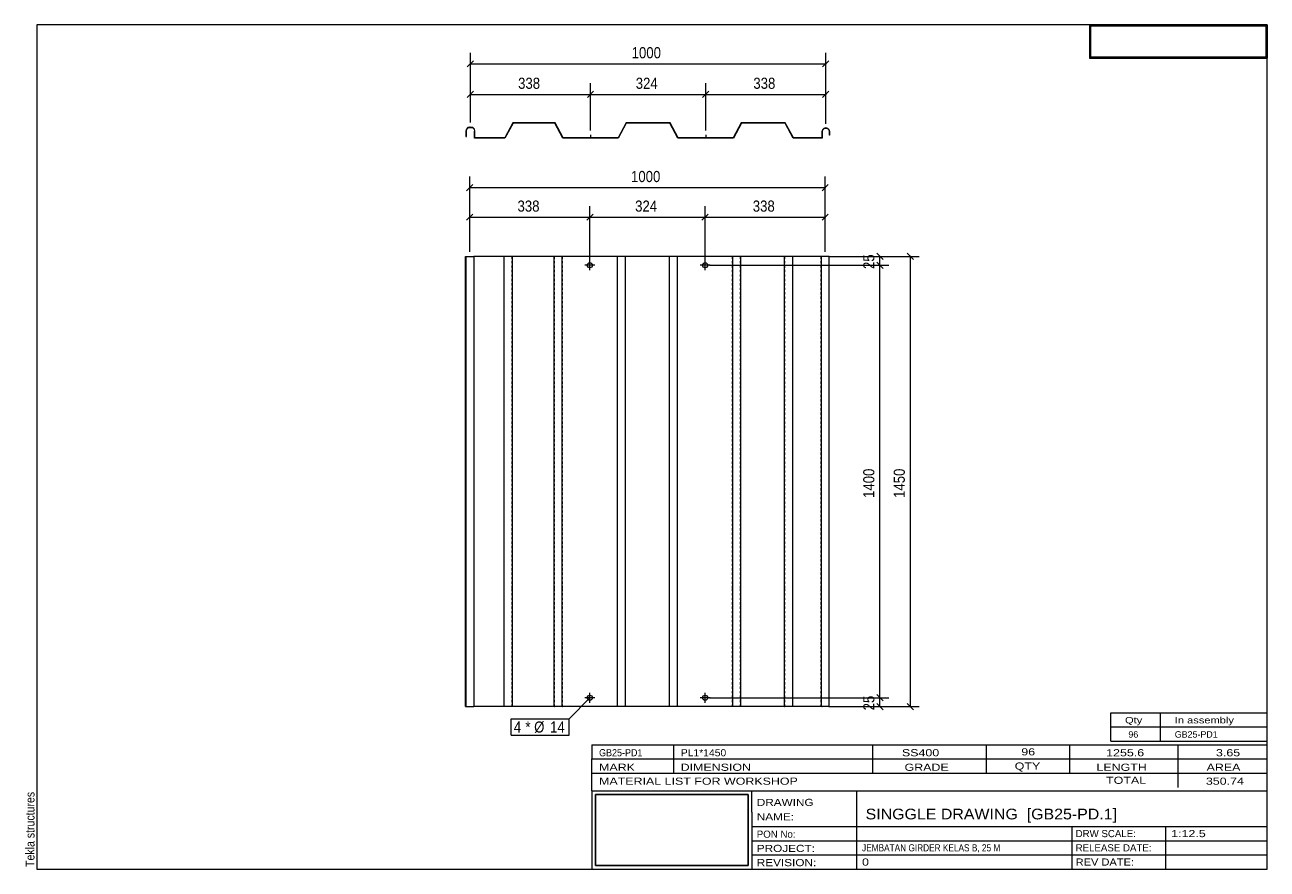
# Model space of a CAD drawing. Header units: millimetres. Extents: x 2 to 282, y 5 to 195.
import ezdxf

# ---------------------------------------------------------------- set-up
doc = ezdxf.new("R2010")
doc.units = ezdxf.units.MM
doc.linetypes.add('XKITLINE00', pattern=[0])
doc.linetypes.add('XKITLINE04', pattern=[3, 0.5, -0.5, 0.5, -0.5, 0.5, -0.5])
for name, color, linetype, lineweight in [('Bolt', 7, 'Continuous', 0), ('BoltMark', 3, 'Continuous', 0), ('DrawingSheet', 5, 'Continuous', 0), ('OtherObjectType', 1, 'Continuous', 0), ('Part', 2, 'Continuous', 0), ('Z-DIMENSIONS', 1, 'Continuous', 0)]:
    doc.layers.add(name, color=color, linetype=linetype, lineweight=lineweight)
doc.styles.add('ARIAL', font='ARIAL.TTF')
doc.styles.add('ARIAL_NARROW', font='ARIALN.TTF')
picture_1 = doc.add_image_def('image1.jpg', size_in_pixel=(1304, 175))
picture_2 = doc.add_image_def('image2.jpg', size_in_pixel=(188, 71))

# ---------------------------------------------------------------- blocks, each defined once
blk = doc.blocks.new('*A1')
at = {"layer": 'Bolt', "linetype": 'XKITLINE00', "lineweight": 0}
for p, q in [((129.12, 169.59), (129.12, 169.51)), ((129.68, 170.23), (129.68, 169.51)), ((130.24, 169.59), (130.24, 169.51)), ((155.04, 169.59), (155.04, 169.51)), ((155.6, 170.23), (155.6, 169.51)), ((156.16, 169.59), (156.16, 169.51))]:
    blk.add_line(p, q, dxfattribs=at)
blk = doc.blocks.new('*A2')
at = {"layer": 'Part', "linetype": 'XKITLINE00', "lineweight": 0}
for p, q in [((101.75, 171.55), (101.64, 171.11)), ((101.64, 171.11), (101.64, 169.91)), ((101.72, 171.11), (101.82, 171.51)), ((101.72, 169.91), (101.72, 171.11)), ((102.08, 171.87), (101.75, 171.55)), ((101.82, 171.51), (102.12, 171.8)), ((102.52, 171.99), (102.08, 171.87)), ((102.12, 171.8), (102.52, 171.91)), ((102.52, 171.99), (102.76, 171.99)), ((102.52, 171.91), (102.76, 171.91)), ((103.2, 171.87), (102.76, 171.99)), ((102.76, 171.91), (103.16, 171.8)), ((103.16, 171.8), (103.45, 171.51)), ((103.52, 171.55), (103.2, 171.87)), ((103.45, 171.51), (103.56, 171.11)), ((103.64, 171.11), (103.52, 171.55)), ((103.56, 169.51), (103.56, 171.11)), ((103.64, 169.59), (103.64, 171.11)), ((112.21, 172.95), (110.36, 169.59)), ((112.26, 172.87), (110.41, 169.51)), ((121.68, 172.95), (112.21, 172.95)), ((121.64, 172.87), (112.26, 172.87)), ((123.44, 169.51), (121.64, 172.87)), ((123.48, 169.59), (121.68, 172.95)), ((137.67, 172.95), (135.87, 169.59)), ((137.72, 172.87), (135.92, 169.51)), ((147.6, 172.95), (137.67, 172.95)), ((147.56, 172.87), (137.72, 172.87)), ((149.36, 169.51), (147.56, 172.87)), ((149.4, 169.59), (147.6, 172.95)), ((163.59, 172.95), (161.79, 169.59)), ((163.64, 172.87), (161.84, 169.51)), ((173.52, 172.95), (163.59, 172.95)), ((173.48, 172.87), (163.64, 172.87)), ((175.32, 169.51), (173.48, 172.87)), ((175.37, 169.59), (173.52, 172.95)), ((181.87, 171.39), (181.76, 170.95)), ((181.76, 170.95), (181.76, 169.59)), ((181.84, 170.95), (181.94, 171.35)), ((181.84, 170.95), (181.84, 169.51)), ((182.2, 171.71), (181.87, 171.39)), ((181.94, 171.35), (182.24, 171.64)), ((182.64, 171.83), (182.2, 171.71)), ((182.24, 171.64), (182.64, 171.75)), ((182.64, 171.83), (182.64, 171.83)), ((183.08, 171.71), (182.64, 171.83)), ((182.64, 171.75), (182.64, 171.75)), ((182.64, 171.75), (183.04, 171.64)), ((183.04, 171.64), (183.33, 171.35)), ((183.4, 171.39), (183.08, 171.71)), ((183.33, 171.35), (183.44, 170.95)), ((183.52, 170.95), (183.4, 171.39)), ((183.44, 170.15), (183.44, 170.95)), ((183.52, 170.15), (183.52, 170.95)), ((101.64, 169.91), (101.72, 169.91)), ((110.41, 169.51), (103.56, 169.51)), ((110.36, 169.59), (103.64, 169.59)), ((135.92, 169.51), (123.44, 169.51)), ((135.87, 169.59), (123.48, 169.59)), ((161.84, 169.51), (149.36, 169.51)), ((161.79, 169.59), (149.4, 169.59)), ((181.84, 169.51), (175.32, 169.51)), ((181.76, 169.59), (175.37, 169.59)), ((183.52, 170.15), (183.44, 170.15))]:
    blk.add_line(p, q, dxfattribs=at)
blk = doc.blocks.new('*A3')
at = {"layer": 'Bolt', "linetype": 'XKITLINE00', "lineweight": 0}
for p, q in [((130.66, 140.9), (128.42, 140.9)), ((129.54, 139.78), (129.54, 142.02)), ((156.58, 140.9), (154.34, 140.9)), ((155.46, 139.78), (155.46, 142.02)), ((130.66, 43.58), (128.42, 43.58)), ((129.54, 42.46), (129.54, 44.7)), ((156.58, 43.58), (154.34, 43.58)), ((155.46, 42.46), (155.46, 44.7))]:
    blk.add_line(p, q, dxfattribs=at)
for centre in [(129.54, 140.9), (155.46, 140.9), (129.54, 43.58), (155.46, 43.58)]:
    blk.add_circle(centre, 0.56, dxfattribs=at)
blk = doc.blocks.new('*A4')
at = {"layer": 'Part', "linetype": 'XKITLINE00', "lineweight": 0}
for p, q in [((101.5, 116.34), (101.5, 142.9)), ((101.5, 142.9), (101.58, 142.9)), ((101.58, 142.9), (101.58, 116.34)), ((101.58, 142.9), (103.42, 142.9)), ((181.7, 142.9), (103.42, 142.9)), ((103.42, 142.9), (103.42, 116.34)), ((110.27, 116.34), (110.27, 142.9)), ((112.12, 116.34), (112.12, 142.9)), ((121.5, 116.34), (121.5, 142.9)), ((123.3, 116.34), (123.3, 142.9)), ((135.78, 116.34), (135.78, 142.9)), ((137.58, 116.34), (137.58, 142.9)), ((147.42, 116.34), (147.42, 142.9)), ((149.22, 116.34), (149.22, 142.9)), ((161.7, 116.34), (161.7, 142.9)), ((163.5, 116.34), (163.5, 142.9)), ((173.34, 116.34), (173.34, 142.9)), ((175.19, 116.34), (175.19, 142.9)), ((181.7, 116.34), (181.7, 142.9)), ((182.5, 142.9), (181.7, 142.9)), ((182.5, 142.9), (182.5, 142.9)), ((183.3, 142.9), (182.5, 142.9)), ((183.38, 142.9), (183.3, 142.9)), ((183.3, 142.9), (183.3, 116.34)), ((183.38, 116.34), (183.38, 142.9)), ((101.5, 68.24), (101.5, 116.24)), ((101.58, 116.24), (101.58, 68.24)), ((103.42, 116.24), (103.42, 68.24)), ((110.27, 68.24), (110.27, 116.24)), ((112.12, 68.24), (112.12, 116.24)), ((121.5, 68.24), (121.5, 116.24)), ((123.3, 68.24), (123.3, 116.24)), ((135.78, 68.24), (135.78, 116.24)), ((137.58, 68.24), (137.58, 116.24)), ((147.42, 68.24), (147.42, 116.24)), ((149.22, 68.24), (149.22, 116.24)), ((161.7, 68.24), (161.7, 116.24)), ((163.5, 68.24), (163.5, 116.24)), ((173.34, 68.24), (173.34, 116.24)), ((175.19, 68.24), (175.19, 116.24)), ((181.7, 68.24), (181.7, 116.24)), ((183.3, 116.24), (183.3, 68.24)), ((183.38, 68.24), (183.38, 116.24)), ((101.5, 41.58), (101.5, 68.14)), ((101.58, 68.14), (101.58, 41.58)), ((103.42, 68.14), (103.42, 41.58)), ((110.27, 41.58), (110.27, 68.14)), ((112.12, 41.58), (112.12, 68.14)), ((121.5, 41.58), (121.5, 68.14)), ((123.3, 41.58), (123.3, 68.14)), ((135.78, 41.58), (135.78, 68.14)), ((137.58, 41.58), (137.58, 68.14)), ((147.42, 41.58), (147.42, 68.14)), ((149.22, 41.58), (149.22, 68.14)), ((161.7, 41.58), (161.7, 68.14)), ((163.5, 41.58), (163.5, 68.14)), ((173.34, 41.58), (173.34, 68.14)), ((175.19, 41.58), (175.19, 68.14)), ((181.7, 41.58), (181.7, 68.14)), ((183.3, 68.14), (183.3, 41.58)), ((183.38, 41.58), (183.38, 68.14)), ((101.58, 41.58), (101.5, 41.58)), ((101.58, 41.58), (103.42, 41.58)), ((181.7, 41.58), (103.42, 41.58)), ((182.5, 41.58), (181.7, 41.58)), ((182.5, 41.58), (182.5, 41.58)), ((183.3, 41.58), (182.5, 41.58)), ((183.3, 41.58), (183.38, 41.58))]:
    blk.add_line(p, q, dxfattribs=at)
at = {"layer": 'Part', "linetype": 'XKITLINE04', "lineweight": 0}
for p, q in [((101.5, 142.9), (101.58, 142.9)), ((101.94, 142.9), (101.98, 142.9)), ((103.5, 116.34), (103.5, 142.9)), ((110.22, 116.34), (110.22, 142.9)), ((112.07, 116.34), (112.07, 142.9)), ((121.55, 116.34), (121.55, 142.9)), ((123.35, 116.34), (123.35, 142.9)), ((135.73, 116.34), (135.73, 142.9)), ((137.53, 116.34), (137.53, 142.9)), ((147.47, 116.34), (147.47, 142.9)), ((149.27, 116.34), (149.27, 142.9)), ((161.65, 116.34), (161.65, 142.9)), ((163.45, 116.34), (163.45, 142.9)), ((173.39, 116.34), (173.39, 142.9)), ((175.24, 116.34), (175.24, 142.9)), ((181.62, 116.34), (181.62, 142.9)), ((181.74, 142.9), (181.7, 142.9)), ((182.5, 142.9), (182.5, 142.9)), ((183.38, 142.9), (183.3, 142.9)), ((103.5, 68.24), (103.5, 116.24)), ((110.22, 68.24), (110.22, 116.24)), ((112.07, 68.24), (112.07, 116.24)), ((121.55, 68.24), (121.55, 116.24)), ((123.35, 68.24), (123.35, 116.24)), ((135.73, 68.24), (135.73, 116.24)), ((137.53, 68.24), (137.53, 116.24)), ((147.47, 68.24), (147.47, 116.24)), ((149.27, 68.24), (149.27, 116.24)), ((161.65, 68.24), (161.65, 116.24)), ((163.45, 68.24), (163.45, 116.24)), ((173.39, 68.24), (173.39, 116.24)), ((175.24, 68.24), (175.24, 116.24)), ((181.62, 68.24), (181.62, 116.24)), ((103.5, 41.58), (103.5, 68.14)), ((110.22, 41.58), (110.22, 68.14)), ((112.07, 41.58), (112.07, 68.14)), ((121.55, 41.58), (121.55, 68.14)), ((123.35, 41.58), (123.35, 68.14)), ((135.73, 41.58), (135.73, 68.14)), ((137.53, 41.58), (137.53, 68.14)), ((147.47, 41.58), (147.47, 68.14)), ((149.27, 41.58), (149.27, 68.14)), ((161.65, 41.58), (161.65, 68.14)), ((163.45, 41.58), (163.45, 68.14)), ((173.39, 41.58), (173.39, 68.14)), ((175.24, 41.58), (175.24, 68.14)), ((181.62, 41.58), (181.62, 68.14)), ((101.5, 41.58), (101.58, 41.58)), ((121.5, 41.58), (121.55, 41.58)), ((123.3, 41.58), (123.35, 41.58)), ((147.42, 41.58), (147.47, 41.58)), ((149.22, 41.58), (149.27, 41.58)), ((173.34, 41.58), (173.39, 41.58)), ((175.19, 41.58), (175.24, 41.58)), ((181.74, 41.58), (181.7, 41.58)), ((181.74, 41.58), (181.81, 41.58)), ((182.5, 41.58), (182.5, 41.58)), ((183.38, 41.58), (183.3, 41.58))]:
    blk.add_line(p, q, dxfattribs=at)
blk = doc.blocks.new('*A5')
at = {"layer": 'DrawingSheet', "linetype": 'XKITLINE00', "lineweight": 0}
for p, q in [((282, 195), (5, 195)), ((5, 195), (5, 5)), ((282, 5), (282, 195)), ((5, 5), (282, 5))]:
    blk.add_line(p, q, dxfattribs=at)
at = {"layer": 'DrawingSheet', "style": 'ARIAL', "width": 0.85}
blk.add_text('Tekla structures', height=2, rotation=90, dxfattribs=at).set_placement((4.5, 5.5))
blk = doc.blocks.new('*A6')
at = {"layer": 'OtherObjectType', "linetype": 'XKITLINE00', "lineweight": 0}
for p, q in [((242, 195), (282, 195)), ((242, 195), (242, 187.5)), ((282, 195), (282, 187.5)), ((242, 187.5), (282, 187.5))]:
    blk.add_line(p, q, dxfattribs=at)
image = blk.add_image(picture_1, insert=(242.25, 187.75), size_in_units=(39.5, 7))
blk = doc.blocks.new('*A7')
at = {"layer": 'OtherObjectType', "linetype": 'XKITLINE00', "lineweight": 0}
for p, q in [((246.8, 37), (246.8, 40.2)), ((246.8, 40.2), (282, 40.2)), ((258, 37), (258, 40.2)), ((282, 37), (282, 40.2)), ((246.8, 37), (282, 37)), ((246.8, 33.8), (246.8, 37)), ((258, 33.8), (258, 37)), ((282, 33.8), (282, 37)), ((246.8, 33.8), (282, 33.8))]:
    blk.add_line(p, q, dxfattribs=at)
at = {"layer": 'OtherObjectType', "style": 'ARIAL_NARROW'}
for s, width, p in [('Qty', 1.513248, (250, 37.8)), ('In assembly', 1.513248, (261.2, 37.8)), ('96', 1.211571, (250.76, 34.6)), ('GB25-PD1', 1.211571, (261.2, 34.6))]:
    blk.add_text(s, height=1.44, dxfattribs=dict(at, width=width)).set_placement(p)
blk = doc.blocks.new('*A8')
at = {"layer": 'OtherObjectType', "linetype": 'XKITLINE00', "lineweight": 0}
for p, q in [((130, 33), (282, 33)), ((130, 33), (130, 29.8)), ((130, 33), (282, 33)), ((148.4, 29.8), (148.4, 33)), ((193.2, 29.8), (193.2, 33)), ((218.8, 29.8), (218.8, 33)), ((237.6, 29.8), (237.6, 33)), ((262, 29.8), (262, 33)), ((282, 29.8), (282, 33)), ((130, 29.8), (282, 29.8)), ((130, 29.8), (282, 29.8)), ((130, 26.6), (130, 29.8)), ((148.4, 26.6), (148.4, 29.8)), ((193.2, 26.6), (193.2, 29.8)), ((218.8, 26.6), (218.8, 29.8)), ((237.6, 26.6), (237.6, 29.8)), ((262, 26.6), (262, 29.8)), ((282, 26.6), (282, 29.8)), ((130, 26.6), (282, 26.6)), ((130, 22.6), (130, 26.6)), ((262, 23.4), (262, 26.6)), ((282, 22.6), (282, 26.6)), ((130, 22.6), (130, 5)), ((130, 22.6), (282, 22.6)), ((166, 17.8), (166, 22.6)), ((189.6, 14.6), (189.6, 22.6)), ((282, 17.8), (282, 22.6)), ((166, 17.8), (166, 5)), ((282, 14.6), (282, 17.8)), ((166, 14.6), (282, 14.6)), ((189.6, 5), (189.6, 14.6)), ((238.13, 11.4), (238.13, 14.6)), ((259.2, 5), (259.2, 14.6)), ((282, 11.4), (282, 14.6)), ((166, 11.4), (282, 11.4)), ((238.13, 5), (238.13, 11.4)), ((282, 8.2), (282, 11.4)), ((166, 8.2), (282, 8.2)), ((282, 5), (282, 8.2)), ((130, 5), (282, 5)), ((160, 5), (282, 5))]:
    blk.add_line(p, q, dxfattribs=at)
at = {"layer": 'OtherObjectType', "style": 'ARIAL_NARROW'}
for s, height, width, p in [('GB25-PD1', 1.6, 1.100501, (131.6, 30.4)), ('PL1*1450', 1.6, 1.270501, (150, 30.4)), ('SS400', 1.6, 1.525501, (199.78, 30.4)), ('96', 1.6, 1.525501, (226.65, 30.6)), ('1255.6', 1.6, 1.525501, (245.76, 30.4)), ('3.65', 1.6, 1.525501, (270.48, 30.4)), ('MARK', 1.6, 1.525501, (131.6, 27.13)), ('DIMENSION', 1.6, 1.525501, (149.97, 27.13)), ('GRADE', 1.6, 1.525501, (200.37, 27.13)), ('QTY', 1.6, 1.525501, (225.17, 27.4)), ('LENGTH', 1.6, 1.525501, (243.57, 27.13)), ('AREA', 1.6, 1.525501, (268.37, 27.13)), ('MATERIAL LIST FOR WORKSHOP', 1.6, 1.525501, (131.6, 24)), ('TOTAL', 1.6, 1.525501, (245.74, 24.2)), ('350.74', 1.6, 1.525501, (268.21, 24)), ('DRAWING', 1.6, 1.445, (167.1, 19.22)), ('NAME:', 1.6, 1.445, (167.1, 15.98)), ('SINGGLE DRAWING  [GB25-PD.1]', 2.4, 1.304651, (191.6, 16.2)), ('PON No:', 1.6, 1.19, (167.1, 12.07)), ('DRW SCALE:', 1.6, 1.19, (238.88, 12.2)), ('1:12.5', 1.6, 1.525501, (260.4, 12.2)), ('PROJECT:', 1.6, 1.445, (167.1, 8.87)), ('JEMBATAN GIRDER KELAS B, 25 M', 1.6, 1.015501, (190.8, 9)), ('RELEASE DATE:', 1.6, 1.19, (238.88, 9)), ('REVISION:', 1.6, 1.445, (167.1, 5.67)), ('0', 1.6, 1.525501, (190.8, 5.8)), ('REV DATE:', 1.6, 1.36, (238.88, 5.8))]:
    blk.add_text(s, height=height, dxfattribs=dict(at, width=width)).set_placement(p)
image = blk.add_image(picture_2, insert=(130.8, 5.8), size_in_units=(34.4, 16))
blk = doc.blocks.new('*A9')
at = {"layer": 'Z-DIMENSIONS', "linetype": 'XKITLINE00', "lineweight": 0}
for p, q in [((102.64, 172.99), (102.64, 188.73)), ((182.64, 172.75), (182.64, 188.73)), ((103.34, 186.93), (101.93, 185.52)), ((102.64, 186.23), (182.64, 186.23)), ((183.34, 186.93), (181.93, 185.52))]:
    blk.add_line(p, q, dxfattribs=at)
at = {"layer": 'Z-DIMENSIONS'}
for p in [(102.64, 186.23), (182.64, 186.23)]:
    blk.add_point(p, dxfattribs=at)
at = {"layer": 'Z-DIMENSIONS', "style": 'ARIAL', "width": 0.85}
blk.add_text('1000', height=2.5, dxfattribs=at).set_placement((138.93, 187.48))
blk = doc.blocks.new('*A10')
at = {"layer": 'Z-DIMENSIONS', "linetype": 'XKITLINE00', "lineweight": 0}
for p, q in [((102.64, 172.99), (102.64, 181.85)), ((129.68, 171.23), (129.68, 181.85)), ((103.34, 180.06), (101.93, 178.64)), ((102.64, 179.35), (129.68, 179.35)), ((130.38, 180.06), (128.97, 178.64))]:
    blk.add_line(p, q, dxfattribs=at)
at = {"layer": 'Z-DIMENSIONS'}
for p in [(102.64, 179.35), (129.68, 179.35)]:
    blk.add_point(p, dxfattribs=at)
at = {"layer": 'Z-DIMENSIONS', "style": 'ARIAL', "width": 0.85}
blk.add_text('338', height=2.5, dxfattribs=at).set_placement((113.37, 180.6))
blk = doc.blocks.new('*A11')
at = {"layer": 'Z-DIMENSIONS', "linetype": 'XKITLINE00', "lineweight": 0}
for p, q in [((129.68, 171.23), (129.68, 181.85)), ((155.6, 171.23), (155.6, 181.85)), ((130.38, 180.06), (128.97, 178.64)), ((129.68, 179.35), (155.6, 179.35)), ((156.3, 180.06), (154.89, 178.64))]:
    blk.add_line(p, q, dxfattribs=at)
at = {"layer": 'Z-DIMENSIONS'}
for p in [(129.68, 179.35), (155.6, 179.35)]:
    blk.add_point(p, dxfattribs=at)
at = {"layer": 'Z-DIMENSIONS', "style": 'ARIAL', "width": 0.85}
blk.add_text('324', height=2.5, dxfattribs=at).set_placement((139.85, 180.6))
blk = doc.blocks.new('*A12')
at = {"layer": 'Z-DIMENSIONS', "linetype": 'XKITLINE00', "lineweight": 0}
for p, q in [((155.6, 171.23), (155.6, 181.85)), ((182.64, 172.83), (182.64, 181.85)), ((156.3, 180.06), (154.89, 178.64)), ((155.6, 179.35), (182.64, 179.35)), ((183.34, 180.06), (181.93, 178.64))]:
    blk.add_line(p, q, dxfattribs=at)
at = {"layer": 'Z-DIMENSIONS'}
for p in [(155.6, 179.35), (182.64, 179.35)]:
    blk.add_point(p, dxfattribs=at)
at = {"layer": 'Z-DIMENSIONS', "style": 'ARIAL', "width": 0.85}
blk.add_text('338', height=2.5, dxfattribs=at).set_placement((166.33, 180.6))
blk = doc.blocks.new('*A13')
at = {"layer": 'Z-DIMENSIONS', "linetype": 'XKITLINE00', "lineweight": 0}
for p, q in [((183.5, 142.9), (203.68, 142.9)), ((200.97, 143.61), (202.39, 142.19)), ((201.68, 41.58), (201.68, 142.9)), ((200.97, 42.29), (202.39, 40.87)), ((183.5, 41.58), (203.68, 41.58))]:
    blk.add_line(p, q, dxfattribs=at)
at = {"layer": 'Z-DIMENSIONS'}
for p in [(201.68, 142.9), (201.68, 41.58)]:
    blk.add_point(p, dxfattribs=at)
at = {"layer": 'Z-DIMENSIONS', "style": 'ARIAL', "width": 0.85}
blk.add_text('1450', height=2.5, rotation=90.0002, dxfattribs=at).set_placement((200.43, 88.53))
blk = doc.blocks.new('*A14')
at = {"layer": 'Z-DIMENSIONS', "linetype": 'XKITLINE00', "lineweight": 0}
for p, q in [((156.46, 43.58), (196.82, 43.58)), ((194.12, 44.29), (195.53, 42.87)), ((194.12, 42.29), (195.53, 40.87)), ((194.82, 41.58), (194.82, 43.58)), ((183.9, 41.58), (196.82, 41.58))]:
    blk.add_line(p, q, dxfattribs=at)
at = {"layer": 'Z-DIMENSIONS'}
for p in [(194.82, 43.58), (194.82, 41.58)]:
    blk.add_point(p, dxfattribs=at)
at = {"layer": 'Z-DIMENSIONS', "style": 'ARIAL', "width": 0.85}
blk.add_text('25', height=2.5, rotation=90.0002, dxfattribs=at).set_placement((193.57, 40.73))
blk = doc.blocks.new('*A15')
at = {"layer": 'Z-DIMENSIONS', "linetype": 'XKITLINE00', "lineweight": 0}
for p, q in [((156.46, 140.9), (196.82, 140.9)), ((194.12, 141.61), (195.53, 140.19)), ((194.82, 43.58), (194.82, 140.9)), ((156.46, 43.58), (196.82, 43.58)), ((194.12, 44.29), (195.53, 42.87))]:
    blk.add_line(p, q, dxfattribs=at)
at = {"layer": 'Z-DIMENSIONS'}
for p in [(194.82, 140.9), (194.82, 43.58)]:
    blk.add_point(p, dxfattribs=at)
at = {"layer": 'Z-DIMENSIONS', "style": 'ARIAL', "width": 0.85}
blk.add_text('1400', height=2.5, rotation=90.0002, dxfattribs=at).set_placement((193.57, 88.53))
blk = doc.blocks.new('*A16')
at = {"layer": 'Z-DIMENSIONS', "linetype": 'XKITLINE00', "lineweight": 0}
for p, q in [((183.5, 142.9), (196.82, 142.9)), ((194.12, 143.61), (195.53, 142.19)), ((194.82, 140.9), (194.82, 142.9)), ((156.46, 140.9), (196.82, 140.9)), ((194.12, 141.61), (195.53, 140.19))]:
    blk.add_line(p, q, dxfattribs=at)
at = {"layer": 'Z-DIMENSIONS'}
for p in [(194.82, 142.9), (194.82, 140.9)]:
    blk.add_point(p, dxfattribs=at)
at = {"layer": 'Z-DIMENSIONS', "style": 'ARIAL', "width": 0.85}
blk.add_text('25', height=2.5, rotation=90.0002, dxfattribs=at).set_placement((193.57, 140.05))
blk = doc.blocks.new('*A17')
at = {"layer": 'Z-DIMENSIONS', "linetype": 'XKITLINE00', "lineweight": 0}
for p, q in [((102.5, 143.9), (102.5, 160.87)), ((182.5, 143.9), (182.5, 160.87)), ((103.21, 159.08), (101.79, 157.66)), ((102.5, 158.37), (182.5, 158.37)), ((183.21, 159.08), (181.79, 157.66))]:
    blk.add_line(p, q, dxfattribs=at)
at = {"layer": 'Z-DIMENSIONS'}
for p in [(102.5, 158.37), (182.5, 158.37)]:
    blk.add_point(p, dxfattribs=at)
at = {"layer": 'Z-DIMENSIONS', "style": 'ARIAL', "width": 0.85}
blk.add_text('1000', height=2.5, dxfattribs=at).set_placement((138.79, 159.62))
blk = doc.blocks.new('*A18')
at = {"layer": 'Z-DIMENSIONS', "linetype": 'XKITLINE00', "lineweight": 0}
for p, q in [((102.5, 143.9), (102.5, 154.22)), ((129.54, 141.9), (129.54, 154.22)), ((103.21, 152.42), (101.79, 151.01)), ((102.5, 151.72), (129.54, 151.72)), ((130.25, 152.42), (128.83, 151.01))]:
    blk.add_line(p, q, dxfattribs=at)
at = {"layer": 'Z-DIMENSIONS'}
for p in [(102.5, 151.72), (129.54, 151.72)]:
    blk.add_point(p, dxfattribs=at)
at = {"layer": 'Z-DIMENSIONS', "style": 'ARIAL', "width": 0.85}
blk.add_text('338', height=2.5, dxfattribs=at).set_placement((113.24, 152.97))
blk = doc.blocks.new('*A19')
at = {"layer": 'Z-DIMENSIONS', "linetype": 'XKITLINE00', "lineweight": 0}
for p, q in [((129.54, 141.9), (129.54, 154.22)), ((155.46, 141.9), (155.46, 154.22)), ((130.25, 152.42), (128.83, 151.01)), ((129.54, 151.72), (155.46, 151.72)), ((156.17, 152.42), (154.75, 151.01))]:
    blk.add_line(p, q, dxfattribs=at)
at = {"layer": 'Z-DIMENSIONS'}
for p in [(129.54, 151.72), (155.46, 151.72)]:
    blk.add_point(p, dxfattribs=at)
at = {"layer": 'Z-DIMENSIONS', "style": 'ARIAL', "width": 0.85}
blk.add_text('324', height=2.5, dxfattribs=at).set_placement((139.72, 152.97))
blk = doc.blocks.new('*A20')
at = {"layer": 'Z-DIMENSIONS', "linetype": 'XKITLINE00', "lineweight": 0}
for p, q in [((155.46, 141.9), (155.46, 154.22)), ((182.5, 143.9), (182.5, 154.22)), ((156.17, 152.42), (154.75, 151.01)), ((155.46, 151.72), (182.5, 151.72)), ((183.21, 152.42), (181.79, 151.01))]:
    blk.add_line(p, q, dxfattribs=at)
at = {"layer": 'Z-DIMENSIONS'}
for p in [(155.46, 151.72), (182.5, 151.72)]:
    blk.add_point(p, dxfattribs=at)
at = {"layer": 'Z-DIMENSIONS', "style": 'ARIAL', "width": 0.85}
blk.add_text('338', height=2.5, dxfattribs=at).set_placement((166.2, 152.97))
blk = doc.blocks.new('*A21')
at = {"layer": 'BoltMark', "linetype": 'XKITLINE00', "lineweight": 0}
for p, q in [((129.54, 43.58), (124.89, 38.84)), ((111.81, 38.84), (124.89, 38.84)), ((111.81, 35.14), (111.81, 38.84)), ((124.89, 35.14), (124.89, 38.84)), ((111.81, 35.14), (124.89, 35.14))]:
    blk.add_line(p, q, dxfattribs=at)
at = {"layer": 'BoltMark', "style": 'ARIAL', "width": 0.85}
for s, p in [('4', (112.41, 35.74)), ('* Ø', (115.01, 35.74)), ('14', (120.58, 35.74))]:
    blk.add_text(s, height=2.5, dxfattribs=at).set_placement(p)

msp = doc.modelspace()

# ---------------------------------------------------------------- block references
at = {"lineweight": 0}
for name in ['*A5', '*A6', '*A9', '*A10', '*A11', '*A12', '*A2', '*A1', '*A17', '*A18', '*A19', '*A20', '*A4', '*A16', '*A13', '*A3', '*A15', '*A21', '*A14', '*A7', '*A8']:
    msp.add_blockref(name, (0, 0), dxfattribs=at)

doc.saveas('drawing.dxf')
